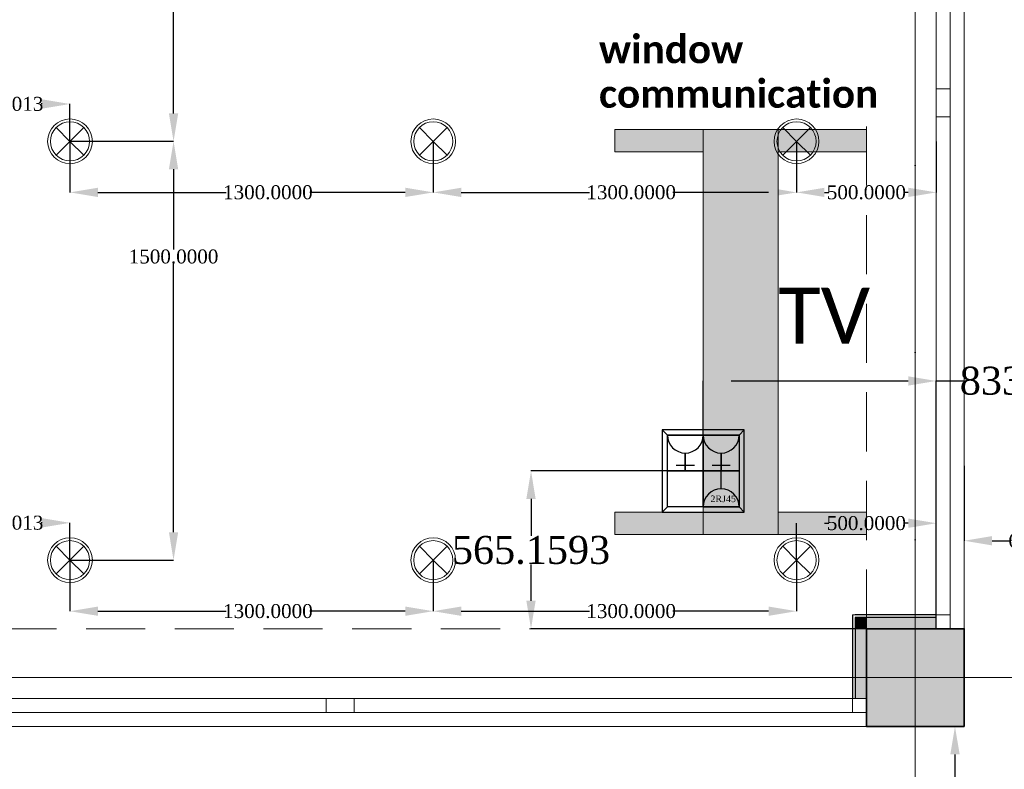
# Model space of a CAD drawing. Header units: inches. Extents: x -78787 to 29484, y -9517 to 23232.
# Tile 205 of 256: x 23126 to 26650, y -6685 to -4000. Entities that reach past the tile are written whole.
import ezdxf
from ezdxf.enums import TextEntityAlignment as Align

# ---------------------------------------------------------------- set-up
doc = ezdxf.new("R2010")
doc.units = ezdxf.units.IN
doc.header["$MEASUREMENT"] = 0
doc.set_wipeout_variables(frame=1)
for name, pattern in [('Dot & Dashed', [670.277762, 317.5, -176.388889, 0, -176.388874]), ('Hidden', [317.5, 211.666667, -105.833333]), ('Wipeout_Contour', [1000, 0, -1000])]:
    doc.linetypes.add(name, pattern=pattern)
for name, color, linetype in [('- განათება', 7, 'Continuous'), ('- საშტეფცელო როზეტები', 7, 'Continuous'), ('New_Structural - Bearing', 7, 'Continuous'), ('Structural - Bearing', 7, 'Continuous'), ('Structural - Grid', 7, 'Continuous')]:
    doc.layers.add(name, color=color, linetype=linetype)
for name, color, linetype, lineweight in [('2D Drafting - General_Pen_No__1', 7, 'Continuous', 13), ('Archicad Windows_Pen_No__1', 7, 'Continuous', 13), ('New_2D Drafting - General_Pen_No__2', 8, 'Continuous', 15), ('New_Structural - Bearing_Pen_No__1', 7, 'Continuous', 13), ('Structural - Bearing_Pen_No__1', 7, 'Continuous', 13), ('Structural - Bearing_Pen_No__20', 1, 'Continuous', 0), ('Structural - Bearing_Pen_No__27', 7, 'Continuous', 35)]:
    doc.layers.add(name, color=color, linetype=linetype, lineweight=lineweight)
for name, color, linetype, lineweight, true_color in [('2D Drafting - General_Pen_No__102', 7, 'Continuous', 13, 0xcccccc), ('2D Drafting - General_Pen_No__14', 7, 'Continuous', 18, 0xbd8b17), ('New_Interior - Lamp_Pen_No__77', 7, 'Continuous', 20, 0xffeb28), ('New_Structural - Bearing_Pen_No__255', 7, 'Continuous', 13, 0xe8e8e8), ('New_Structural - Bearing_Pen_No__5', 7, 'Continuous', 25, 0x40a5ff), ('Structural - Bearing_Pen_No__102', 7, 'Continuous', 13, 0xcccccc), ('Structural - Bearing_Pen_No__161', 7, 'Continuous', 13, 0x6a6a6a), ('Structural - Bearing_Pen_No__28', 7, 'Continuous', 35, 0xa80f02), ('Structural - Grid_Pen_No__81', 7, 'Continuous', 20, 0x6a6a6a)]:
    doc.layers.add(name, color=color, linetype=linetype, lineweight=lineweight, true_color=true_color)
doc.styles.add('GENERATED_STYLE_2', font='txt')
doc.styles.add('GENERATED_STYLE_4', font='calibril.ttf')
doc.styles.add('GENERATED_STYLE_5', font='txt')
doc.styles.get("Standard").update_dxf_attribs({"font": 'arial.ttf'})
doc.dimstyles.get("Standard").update_dxf_attribs({"dimtxt": 0.18, "dimasz": 0.18, "dimexe": 0.18, "dimexo": 0.0625, "dimgap": 0.09, "dimtad": 0, "dimtih": 1, "dimtoh": 1, "dimdec": 4, "dimzin": 0, "dimdsep": 46, "dimtxsty": 'Standard', "dimcen": 0.09, "dimadec": 0, "dimazin": 0, "dimtfac": 1, "dimtdec": 4, "dimtofl": 0, "dimtmove": 0, "dimatfit": 3, "dimfxl": 1, "dimtolj": 1, "dimtzin": 0, "dimarcsym": 0})

# ---------------------------------------------------------------- blocks, each defined once
blk = doc.blocks.new('Slab_1', base_point=(-47183.8, 14488))
at = {"layer": 'Structural - Bearing_Pen_No__1', "color": 7, "linetype": 'Continuous', "lineweight": 13, "flags": 128}
blk.add_lwpolyline([(-47183.8, 14488), (1166.2, 14488), (1166.2, 32488), (-317.2, 32488), (-317.2, 39238), (-26465.1, 39238), (-29183.8, 32838), (-47183.8, 32838)], close=True, dxfattribs=at)
blk = doc.blocks.new('Horizontal Multi-Sash Window')
at = {"layer": 'Archicad Windows_Pen_No__1', "color": 7, "linetype": 'Continuous', "lineweight": 13}
for p, q in [((-2825, 0), (2825, 0)), ((-2825, 0), (-2775, 0)), ((-2825, 0), (-2825, -50)), ((-2825, 0), (-2825, -50)), ((-2775, 0), (-2775, -50)), ((-2775, 0), (-991.7, 0)), ((-991.7, -50), (-991.7, 0)), ((-991.7, 0), (-941.7, 0)), ((-941.7, 0), (-891.7, 0)), ((-891.7, 0), (-891.7, -50)), ((-891.7, 0), (891.7, 0)), ((891.7, -50), (891.7, 0)), ((891.7, 0), (941.7, 0)), ((941.7, 0), (991.7, 0)), ((991.7, 0), (991.7, -50)), ((991.7, 0), (2775, 0)), ((2775, -50), (2775, 0)), ((2775, 0), (2825, 0)), ((2825, 0), (2825, -50)), ((2825, 0), (2825, -50)), ((-2775, -50), (-2825, -50)), ((-2825, -50), (-2825, -100)), ((-991.7, -50), (-2775, -50)), ((-941.7, -50), (-991.7, -50)), ((-891.7, -50), (-941.7, -50)), ((891.7, -50), (-891.7, -50)), ((941.7, -50), (891.7, -50)), ((991.7, -50), (941.7, -50)), ((2775, -50), (991.7, -50)), ((2825, -50), (2775, -50)), ((2825, -50), (2825, -100)), ((-2825, -100), (2825, -100))]:
    blk.add_line(p, q, dxfattribs=at)
blk = doc.blocks.new('Wall_4', base_point=(1166.2, 14488))
at = {"layer": 'Structural - Bearing_Pen_No__27', "color": 7, "linetype": 'Continuous', "lineweight": 35}
for p, q in [((1066.2, 14838), (1116.2, 14838)), ((1116.2, 14838), (1166.2, 14838))]:
    blk.add_line(p, q, dxfattribs=at)
at = {"layer": 'Archicad Windows_Pen_No__1', "color": 7, "linetype": 'Continuous', "lineweight": 13, "zscale": 1000, "rotation": 89.99999999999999}
blk.add_blockref('Horizontal Multi-Sash Window', (1066.2, 17663), dxfattribs=at)
blk = doc.blocks.new('Wall_5', base_point=(1166.2, 14488))
at = {"layer": 'Structural - Bearing_Pen_No__27', "color": 7, "linetype": 'Continuous', "lineweight": 35}
for p, q in [((816.2, 14588), (816.2, 14538)), ((816.2, 14538), (816.2, 14488))]:
    blk.add_line(p, q, dxfattribs=at)
at = {"layer": 'Archicad Windows_Pen_No__1', "color": 7, "linetype": 'Continuous', "lineweight": 13, "zscale": 1000}
blk.add_blockref('Horizontal Multi-Sash Window', (-2008.8, 14588), dxfattribs=at)
blk = doc.blocks.new('Wall_110', base_point=(816.2, 14488))
at = {"layer": 'New_Structural - Bearing_Pen_No__255', "linetype": 'Continuous', "lineweight": 13, "true_color": 0xe8e8e8}
for points in [[(776.2, 14878), (816.2, 14838), (816.2, 14878)], [(776.2, 14838), (816.2, 14838), (776.2, 14878)], [(776.2, 14838), (776.2, 14588), (816.2, 14588), (816.2, 14838)]]:
    blk.add_hatch(color=254, dxfattribs=at).paths.add_polyline_path(points)
at = {"layer": 'New_Structural - Bearing_Pen_No__1', "color": 7, "linetype": 'Continuous', "lineweight": 13, "flags": 128}
for points in [[(766.2, 14888), (776.2, 14888)], [(776.2, 14588), (766.2, 14588)], [(816.2, 14588), (776.2, 14588)]]:
    blk.add_lwpolyline(points, dxfattribs=at)
at = {"layer": 'New_Structural - Bearing_Pen_No__5', "color": 161, "linetype": 'Continuous', "lineweight": 25, "true_color": 0x40a5ff}
for p, q in [((816.2, 14878), (776.2, 14878)), ((776.2, 14878), (776.2, 14838)), ((776.2, 14838), (776.2, 14588))]:
    blk.add_line(p, q, dxfattribs=at)
at = {"layer": 'New_Structural - Bearing_Pen_No__5', "color": 161, "linetype": 'Continuous', "lineweight": 25, "true_color": 0x40a5ff, "flags": 128}
blk.add_lwpolyline([(766.2, 14888), (766.2, 14588)], dxfattribs=at)
blk = doc.blocks.new('Wall_111', base_point=(816.2, 14838))
at = {"layer": 'New_Structural - Bearing_Pen_No__255', "linetype": 'Continuous', "lineweight": 13, "true_color": 0xe8e8e8}
blk.add_hatch(color=254, dxfattribs=at).paths.add_polyline_path([(816.2, 14838), (1066.2, 14838), (1066.2, 14878), (816.2, 14878)])
at = {"layer": 'New_Structural - Bearing_Pen_No__1', "color": 7, "linetype": 'Continuous', "lineweight": 13, "flags": 128}
for points in [[(1066.2, 14878), (1066.2, 14888)], [(1066.2, 14838), (1066.2, 14878)]]:
    blk.add_lwpolyline(points, dxfattribs=at)
at = {"layer": 'New_Structural - Bearing_Pen_No__5', "color": 161, "linetype": 'Continuous', "lineweight": 25, "true_color": 0x40a5ff}
for p, q in [((816.2, 14878), (776.2, 14878)), ((1066.2, 14878), (816.2, 14878))]:
    blk.add_line(p, q, dxfattribs=at)
at = {"layer": 'New_Structural - Bearing_Pen_No__5', "color": 161, "linetype": 'Continuous', "lineweight": 25, "true_color": 0x40a5ff, "flags": 128}
blk.add_lwpolyline([(1066.2, 14888), (776.2, 14888)], dxfattribs=at)
blk = doc.blocks.new('Column_35', base_point=(991.2, 14663))
at = {"layer": 'Structural - Bearing_Pen_No__161', "linetype": 'Continuous', "lineweight": 0, "true_color": 0x6a6a6a}
blk.add_hatch(color=251, dxfattribs=at).paths.add_polyline_path([(1166.2, 14488), (1166.2, 14838), (816.2, 14838), (816.2, 14488)])
at = {"layer": 'Structural - Bearing_Pen_No__20', "color": 1, "linetype": 'Continuous', "lineweight": 0}
for p, q in [((991.2, 14743), (991.2, 14918)), ((911.2, 14663), (736.2, 14663)), ((1071.2, 14663), (1246.2, 14663)), ((991.2, 14583), (991.2, 14408))]:
    blk.add_line(p, q, dxfattribs=at)
blk.add_point((991.2, 14663), dxfattribs=at)
at = {"layer": 'Structural - Bearing_Pen_No__28', "color": 14, "linetype": 'Continuous', "lineweight": 35, "true_color": 0xa80f02, "flags": 128}
blk.add_lwpolyline([(1166.2, 14488), (1166.2, 14838), (816.2, 14838), (816.2, 14488)], close=True, dxfattribs=at)
blk = doc.blocks.new('Standard grid marker')
at = {"layer": 'Structural - Grid_Pen_No__81', "color": 251, "linetype": 'Continuous', "lineweight": 20, "true_color": 0x6a6a6a}
blk.add_line((1000, 0), (51328.1, 0), dxfattribs=at)
at = {"layer": 'Structural - Grid_Pen_No__81', "color": 251, "lineweight": 20, "true_color": 0x6a6a6a, "style": 'GENERATED_STYLE_2'}
for tag, p in [('AC_MarkerText_1_0', (-100, -144)), ('AC_MarkerText_1_1', (52428.1, -144))]:
    blk.add_attdef(tag, text='', height=100, rotation=180, dxfattribs=at).set_placement(p, align=Align.TOP_CENTER)
blk = doc.blocks.new('Standard grid marker_2')
at = {"layer": 'Structural - Grid_Pen_No__81', "color": 251, "linetype": 'Continuous', "lineweight": 20, "true_color": 0x6a6a6a}
blk.add_line((1000, 0), (27734.9, 0), dxfattribs=at)
at = {"layer": 'Structural - Grid_Pen_No__81', "color": 251, "lineweight": 20, "true_color": 0x6a6a6a, "style": 'GENERATED_STYLE_2'}
for tag, p in [('AC_MarkerText_1_0', (-1.5, -46.7)), ('AC_MarkerText_1_1', (28933.4, -46.7))]:
    blk.add_attdef(tag, text='', height=100, rotation=270, dxfattribs=at).set_placement(p, align=Align.TOP_CENTER)
blk = doc.blocks.new('Beam_1', base_point=(991.2, 14663))
at = {"layer": 'Structural - Bearing_Pen_No__102', "color": 254, "linetype": 'Dot & Dashed', "lineweight": 13, "true_color": 0xcccccc}
blk.add_line((991.2, 14663), (991.2, 39096.2), dxfattribs=at)
at = {"layer": 'Structural - Bearing_Pen_No__102', "color": 254, "linetype": 'Hidden', "lineweight": 13, "true_color": 0xcccccc}
for p, q in [((1166.2, 14488), (1166.2, 39096.2)), ((816.2, 14838), (816.2, 20488))]:
    blk.add_line(p, q, dxfattribs=at)
blk = doc.blocks.new('Beam_10', base_point=(-47008.8, 14663))
at = {"layer": 'Structural - Bearing_Pen_No__102', "color": 254, "linetype": 'Hidden', "lineweight": 13, "true_color": 0xcccccc}
for p, q in [((-4833.8, 14838), (816.2, 14838)), ((-47183.8, 14488), (1166.2, 14488))]:
    blk.add_line(p, q, dxfattribs=at)
at = {"layer": 'Structural - Bearing_Pen_No__102', "color": 254, "linetype": 'Dot & Dashed', "lineweight": 13, "true_color": 0xcccccc}
blk.add_line((-47008.8, 14663), (991.2, 14663), dxfattribs=at)
blk = doc.blocks.new('იატაკის 4 იანი ჩარჩო')
at = {"layer": '- საშტეფცელო როზეტები', "color": 5}
for p, q in [((-12008.3, -6506.7), (-12026.8, -6526.1)), ((-11751.8, -6506.7), (-11733.3, -6526.1)), ((-12026.8, -6526.1), (-11733.3, -6526.1))]:
    blk.add_line(p, q, dxfattribs=at)
for points in [[(-11733.3, -6526.1), (-11733.3, -6230.8), (-12026.8, -6230.8), (-12026.8, -6526.1)], [(-12026.8, -6230.8), (-12008.3, -6250.3)], [(-11751.8, -6250.3), (-11733.3, -6230.8)]]:
    blk.add_lwpolyline(points, dxfattribs=at)
for points in [[(-12008.3, -6250.3), (-11880, -6250.3), (-11880, -6378.5), (-12008.3, -6378.5)], [(-11880, -6250.3), (-11751.8, -6250.3), (-11751.8, -6378.5), (-11880, -6378.5)], [(-12008.3, -6378.5), (-11880, -6378.5), (-11880, -6506.7), (-12008.3, -6506.7)], [(-11880, -6378.5), (-11751.8, -6378.5), (-11751.8, -6506.7), (-11880, -6506.7)]]:
    blk.add_lwpolyline(points, close=True, dxfattribs=at)
blk = doc.blocks.new('იატაკის კოლოფში სამონტაჟო როზეტი იპ22')
at = {"layer": '- საშტეფცელო როზეტები', "color": 5, "lineweight": 25}
for p, q in [((-133, 444), (133, 444)), ((0, 261), (0, 527))]:
    blk.add_line(p, q, dxfattribs=at)
at = {"layer": '- საშტეფცელო როზეტები', "color": 5}
blk.add_line((-133, 444), (133, 444), dxfattribs=at)
for points in [[(0, 527), (0, 261)], [(-261, 0), (261, 0)]]:
    blk.add_lwpolyline(points, dxfattribs=at)
at = {"layer": '- საშტეფცელო როზეტები', "color": 5, "lineweight": 25}
blk.add_arc((0, 0), 261, 0, 180, dxfattribs=at)
at = {"layer": '- საშტეფცელო როზეტები', "color": 5}
for start, end in [(90, 180), (0, 90)]:
    blk.add_arc((0, 0), 261, start, end, dxfattribs=at)
blk = doc.blocks.new('2 cali internetis rozeti')
at = {"layer": '- საშტეფცელო როზეტები', "color": 5}
for p, q in [((-9463.5, -8848.5), (-9463.5, -8783.2)), ((-9527.6, -8912.7), (-9399.3, -8912.7))]:
    blk.add_line(p, q, dxfattribs=at)
blk.add_arc((-9463.5, -8912.7), 64.1, 0, 180, dxfattribs=at)
at = {"layer": '- საშტეფცელო როზეტები', "color": 1, "insert": (-9502, -8872.5), "char_height": 23.657, "attachment_point": 1}
blk.add_mtext_dynamic_manual_height_columns('{\\fSylfaen|b0|i0|c0|p18;2RJ45}', width=4.298, gutter_width=0.0538, heights=[0], dxfattribs=at)
blk = doc.blocks.new('Recessed Spot')
at = {"layer": 'New_Interior - Lamp_Pen_No__77', "color": 2, "linetype": 'Continuous', "lineweight": 20, "true_color": 0xffeb28}
for q in [(-49.5, 49.5), (49.5, 49.5), (-49.5, -49.5), (49.5, -49.5)]:
    blk.add_line((0, 0), q, dxfattribs=at)
at = {"layer": 'New_Interior - Lamp_Pen_No__77', "color": 2, "linetype": 'Continuous', "lineweight": 20, "true_color": 0xffeb28, "flags": 128}
blk.add_lwpolyline([(80, 0, 1), (-80, 0, 1)], format="xyb", close=True, dxfattribs=at)
at = {"layer": 'New_Interior - Lamp_Pen_No__77', "color": 2, "linetype": 'Continuous', "lineweight": 20, "true_color": 0xffeb28}
blk.add_circle((0, 0), 70, dxfattribs=at)
blk = doc.blocks.new('*D1031')
at = {"layer": '- განათება', "color": 0, "lineweight": -2, "transparency": 16777216}
for p, q in [((23305.9, -4436.1), (23305.9, -4619)), ((24605.9, -4436.1), (24605.9, -4619)), ((23405.9, -4618.9), (23864.5, -4618.9)), ((24505.9, -4618.9), (24163.8, -4618.9))]:
    blk.add_line(p, q, dxfattribs=at)
at = {"layer": '- განათება', "color": 0, "transparency": 16777216}
for points in [[(23405.9, -4602.2), (23405.9, -4635.5), (23305.9, -4618.9)], [(24505.9, -4602.2), (24505.9, -4635.5), (24605.9, -4618.9)]]:
    blk.add_solid(points, dxfattribs=at)
at = {"layer": 'Defpoints', "color": 0, "transparency": 16777216}
for p in [(23305.9, -4436), (24605.9, -4436), (24605.9, -4618.9)]:
    blk.add_point(p, dxfattribs=at)
at = {"layer": '- განათება', "color": 0, "transparency": 16777216, "insert": (24014.1, -4618.9), "char_height": 50, "attachment_point": 5}
blk.add_mtext('\\A1;{\\fSylfaen|b0|i0|c0|p18;1300.0000}', dxfattribs=at)
blk = doc.blocks.new('*D1032')
at = {"layer": '- განათება', "color": 0, "lineweight": -2, "transparency": 16777216}
for p, q in [((24605.9, -4436.1), (24605.9, -4619)), ((25905.9, -4436.1), (25905.9, -4619)), ((24705.9, -4618.9), (25164.5, -4618.9)), ((25805.9, -4618.9), (25463.8, -4618.9))]:
    blk.add_line(p, q, dxfattribs=at)
at = {"layer": '- განათება', "color": 0, "transparency": 16777216}
for points in [[(24705.9, -4602.2), (24705.9, -4635.5), (24605.9, -4618.9)], [(25805.9, -4602.2), (25805.9, -4635.5), (25905.9, -4618.9)]]:
    blk.add_solid(points, dxfattribs=at)
at = {"layer": 'Defpoints', "color": 0, "transparency": 16777216}
for p in [(24605.9, -4436), (25905.9, -4436), (25905.9, -4618.9)]:
    blk.add_point(p, dxfattribs=at)
at = {"layer": '- განათება', "color": 0, "transparency": 16777216, "insert": (25314.1, -4618.9), "char_height": 50, "attachment_point": 5}
blk.add_mtext('\\A1;{\\fSylfaen|b0|i0|c0|p18;1300.0000}', dxfattribs=at)
blk = doc.blocks.new('*D1033')
at = {"layer": '- განათება', "color": 0, "lineweight": -2, "transparency": 16777216}
for p, q in [((25905.9, -4436.1), (25905.9, -4619)), ((26405.9, -4436.1), (26405.9, -4619)), ((26005.9, -4618.9), (26021.7, -4618.9)), ((26305.9, -4618.9), (26290.1, -4618.9))]:
    blk.add_line(p, q, dxfattribs=at)
at = {"layer": '- განათება', "color": 0, "transparency": 16777216}
for points in [[(26005.9, -4602.2), (26005.9, -4635.5), (25905.9, -4618.9)], [(26305.9, -4602.2), (26305.9, -4635.5), (26405.9, -4618.9)]]:
    blk.add_solid(points, dxfattribs=at)
at = {"layer": 'Defpoints', "color": 0, "transparency": 16777216}
for p in [(25905.9, -4436), (26405.9, -4436), (26405.9, -4618.9)]:
    blk.add_point(p, dxfattribs=at)
at = {"layer": '- განათება', "color": 0, "transparency": 16777216, "insert": (26155.9, -4618.9), "char_height": 50, "attachment_point": 5}
blk.add_mtext('\\A1;{\\fSylfaen|b0|i0|c0|p18;500.0000}', dxfattribs=at)
blk = doc.blocks.new('*D1034')
at = {"layer": '- განათება', "color": 0, "lineweight": -2, "transparency": 16777216}
for p, q in [((23305.9, -5936.1), (23305.9, -6119)), ((24605.9, -5936.1), (24605.9, -6119)), ((23405.9, -6118.9), (23864.5, -6118.9)), ((24505.9, -6118.9), (24163.8, -6118.9))]:
    blk.add_line(p, q, dxfattribs=at)
at = {"layer": '- განათება', "color": 0, "transparency": 16777216}
for points in [[(23405.9, -6102.2), (23405.9, -6135.5), (23305.9, -6118.9)], [(24505.9, -6102.2), (24505.9, -6135.5), (24605.9, -6118.9)]]:
    blk.add_solid(points, dxfattribs=at)
at = {"layer": 'Defpoints', "color": 0, "transparency": 16777216}
for p in [(23305.9, -5936), (24605.9, -5936), (24605.9, -6118.9)]:
    blk.add_point(p, dxfattribs=at)
at = {"layer": '- განათება', "color": 0, "transparency": 16777216, "insert": (24014.1, -6118.9), "char_height": 50, "attachment_point": 5}
blk.add_mtext('\\A1;{\\fSylfaen|b0|i0|c0|p18;1300.0000}', dxfattribs=at)
blk = doc.blocks.new('*D1035')
at = {"layer": '- განათება', "color": 0, "lineweight": -2, "transparency": 16777216}
for p, q in [((24605.9, -5936.1), (24605.9, -6119)), ((25905.9, -5936.1), (25905.9, -6119)), ((24705.9, -6118.9), (25164.5, -6118.9)), ((25805.9, -6118.9), (25463.8, -6118.9))]:
    blk.add_line(p, q, dxfattribs=at)
at = {"layer": '- განათება', "color": 0, "transparency": 16777216}
for points in [[(24705.9, -6102.2), (24705.9, -6135.5), (24605.9, -6118.9)], [(25805.9, -6102.2), (25805.9, -6135.5), (25905.9, -6118.9)]]:
    blk.add_solid(points, dxfattribs=at)
at = {"layer": 'Defpoints', "color": 0, "transparency": 16777216}
for p in [(24605.9, -5936), (25905.9, -5936), (25905.9, -6118.9)]:
    blk.add_point(p, dxfattribs=at)
at = {"layer": '- განათება', "color": 0, "transparency": 16777216, "insert": (25314.1, -6118.9), "char_height": 50, "attachment_point": 5}
blk.add_mtext('\\A1;{\\fSylfaen|b0|i0|c0|p18;1300.0000}', dxfattribs=at)
blk = doc.blocks.new('*D1036')
at = {"layer": '- განათება', "color": 0, "lineweight": -2, "transparency": 16777216}
for p, q in [((25905.9, -5936), (25905.9, -5803.6)), ((26005.9, -5803.8), (26021.7, -5803.8)), ((26305.9, -5803.8), (26290.1, -5803.8)), ((26405.9, -5936), (26405.9, -5803.6))]:
    blk.add_line(p, q, dxfattribs=at)
at = {"layer": '- განათება', "color": 0, "transparency": 16777216}
for points in [[(26005.9, -5787.1), (26005.9, -5820.4), (25905.9, -5803.8)], [(26305.9, -5787.1), (26305.9, -5820.4), (26405.9, -5803.8)]]:
    blk.add_solid(points, dxfattribs=at)
at = {"layer": 'Defpoints', "color": 0, "transparency": 16777216}
for p in [(26405.9, -5803.8), (25905.9, -5936), (26405.9, -5936)]:
    blk.add_point(p, dxfattribs=at)
at = {"layer": '- განათება', "color": 0, "transparency": 16777216, "insert": (26155.9, -5803.8), "char_height": 50, "attachment_point": 5}
blk.add_mtext('\\A1;{\\fSylfaen|b0|i0|c0|p18;500.0000}', dxfattribs=at)
blk = doc.blocks.new('*D1037')
at = {"layer": '- განათება', "color": 0, "lineweight": -2, "transparency": 16777216}
for p, q in [((22825.9, -5934.5), (22825.9, -5802.1)), ((22925.9, -5802.3), (22934.9, -5802.3)), ((23205.9, -5802.3), (23203.1, -5802.3)), ((23305.9, -5934.5), (23305.9, -5802.1))]:
    blk.add_line(p, q, dxfattribs=at)
at = {"layer": '- განათება', "color": 0, "transparency": 16777216}
for points in [[(22925.9, -5785.6), (22925.9, -5819), (22825.9, -5802.3)], [(23205.9, -5785.6), (23205.9, -5819), (23305.9, -5802.3)]]:
    blk.add_solid(points, dxfattribs=at)
at = {"layer": 'Defpoints', "color": 0, "transparency": 16777216}
for p in [(23305.9, -5802.3), (22825.9, -5934.6), (23305.9, -5934.6)]:
    blk.add_point(p, dxfattribs=at)
at = {"layer": '- განათება', "color": 0, "transparency": 16777216, "insert": (23069, -5802.3), "char_height": 50, "attachment_point": 5}
blk.add_mtext('\\A1;{\\fSylfaen|b0|i0|c0|p18;480.0013}', dxfattribs=at)
blk = doc.blocks.new('*D1038')
at = {"layer": '- განათება', "color": 0, "lineweight": -2, "transparency": 16777216}
for p, q in [((22825.9, -4434.5), (22825.9, -4302.1)), ((22925.9, -4302.3), (22934.9, -4302.3)), ((23205.9, -4302.3), (23203.1, -4302.3)), ((23305.9, -4434.5), (23305.9, -4302.1))]:
    blk.add_line(p, q, dxfattribs=at)
at = {"layer": '- განათება', "color": 0, "transparency": 16777216}
for points in [[(22925.9, -4285.6), (22925.9, -4319), (22825.9, -4302.3)], [(23205.9, -4285.6), (23205.9, -4319), (23305.9, -4302.3)]]:
    blk.add_solid(points, dxfattribs=at)
at = {"layer": 'Defpoints', "color": 0, "transparency": 16777216}
for p in [(23305.9, -4302.3), (22825.9, -4434.6), (23305.9, -4434.6)]:
    blk.add_point(p, dxfattribs=at)
at = {"layer": '- განათება', "color": 0, "transparency": 16777216, "insert": (23069, -4302.3), "char_height": 50, "attachment_point": 5}
blk.add_mtext('\\A1;{\\fSylfaen|b0|i0|c0|p18;480.0013}', dxfattribs=at)
blk = doc.blocks.new('*D1082')
at = {"layer": '- განათება', "color": 0, "lineweight": -2, "transparency": 16777216}
for p, q in [((26505.9, -6531.6), (26472.8, -6531.6)), ((26473, -6631.6), (26473, -6850.3)), ((26473, -7076.6), (26473, -6901.7)), ((27145.9, -7176.6), (26472.8, -7176.6))]:
    blk.add_line(p, q, dxfattribs=at)
at = {"layer": '- განათება', "color": 0, "transparency": 16777216}
for points in [[(26456.3, -6631.6), (26489.7, -6631.6), (26473, -6531.6)], [(26456.3, -7076.6), (26489.7, -7076.6), (26473, -7176.6)]]:
    blk.add_solid(points, dxfattribs=at)
at = {"layer": 'Defpoints', "color": 0, "transparency": 16777216}
for p in [(26505.9, -6531.6), (26473, -7176.6), (27145.9, -7176.6)]:
    blk.add_point(p, dxfattribs=at)
at = {"layer": '- განათება', "color": 0, "transparency": 16777216, "insert": (26473, -6876), "char_height": 50, "attachment_point": 5}
blk.add_mtext('\\A1;{\\fSylfaen|b0|i0|c0|p18;644.9258}', dxfattribs=at)
blk = doc.blocks.new('*D1085')
at = {"layer": '- განათება', "color": 0, "lineweight": -2, "transparency": 16777216}
for p, q in [((23306, -2936), (23676.7, -2936)), ((23676.5, -3036), (23676.5, -3323.4)), ((23676.5, -4336), (23676.5, -3374.6)), ((23306, -4436), (23676.7, -4436))]:
    blk.add_line(p, q, dxfattribs=at)
at = {"layer": '- განათება', "color": 0, "transparency": 16777216}
for points in [[(23659.9, -3036), (23693.2, -3036), (23676.5, -2936)], [(23659.9, -4336), (23693.2, -4336), (23676.5, -4436)]]:
    blk.add_solid(points, dxfattribs=at)
at = {"layer": 'Defpoints', "color": 0, "transparency": 16777216}
for p in [(23305.9, -2936), (23676.5, -2936), (23305.9, -4436)]:
    blk.add_point(p, dxfattribs=at)
at = {"layer": '- განათება', "color": 0, "transparency": 16777216, "insert": (23676.5, -3349), "char_height": 50, "attachment_point": 5}
blk.add_mtext('\\A1;{\\fSylfaen|b0|i0|c0|p18;1500.0000}', dxfattribs=at)
blk = doc.blocks.new('*D1086')
at = {"layer": '- განათება', "color": 0, "lineweight": -2, "transparency": 16777216}
for p, q in [((23306, -4436), (23676.7, -4436)), ((23676.5, -4536), (23676.5, -4823.4)), ((23676.5, -5836), (23676.5, -4874.6)), ((23306, -5936), (23676.7, -5936))]:
    blk.add_line(p, q, dxfattribs=at)
at = {"layer": '- განათება', "color": 0, "transparency": 16777216}
for points in [[(23659.9, -4536), (23693.2, -4536), (23676.5, -4436)], [(23659.9, -5836), (23693.2, -5836), (23676.5, -5936)]]:
    blk.add_solid(points, dxfattribs=at)
at = {"layer": 'Defpoints', "color": 0, "transparency": 16777216}
for p in [(23305.9, -4436), (23676.5, -4436), (23305.9, -5936)]:
    blk.add_point(p, dxfattribs=at)
at = {"layer": '- განათება', "color": 0, "transparency": 16777216, "insert": (23676.5, -4849), "char_height": 50, "attachment_point": 5}
blk.add_mtext('\\A1;{\\fSylfaen|b0|i0|c0|p18;1500.0000}', dxfattribs=at)
blk = doc.blocks.new('*D1088')
at = {"layer": '- განათება', "color": 0, "lineweight": -2, "transparency": 16777216}
for p, q in [((26505.9, -5598.3), (26505.9, -5866.7)), ((27145.9, -5676.6), (27145.9, -5866.7)), ((26605.9, -5866.5), (26671.6, -5866.5)), ((27045.9, -5866.5), (26939.4, -5866.5))]:
    blk.add_line(p, q, dxfattribs=at)
at = {"layer": '- განათება', "color": 0, "transparency": 16777216}
for points in [[(26605.9, -5849.8), (26605.9, -5883.2), (26505.9, -5866.5)], [(27045.9, -5849.8), (27045.9, -5883.2), (27145.9, -5866.5)]]:
    blk.add_solid(points, dxfattribs=at)
at = {"layer": 'Defpoints', "color": 0, "transparency": 16777216}
for p in [(26505.9, -5598.2), (27145.9, -5676.6), (27145.9, -5866.5)]:
    blk.add_point(p, dxfattribs=at)
at = {"layer": '- განათება', "color": 0, "transparency": 16777216, "insert": (26805.5, -5866.5), "char_height": 50, "attachment_point": 5}
blk.add_mtext('\\A1;{\\fSylfaen|b0|i0|c0|p18;640.0000}', dxfattribs=at)
blk = doc.blocks.new('*D1317')
at = {"layer": '- საშტეფცელო როზეტები', "color": 0, "lineweight": -2, "transparency": 16777216}
for p, q in [((25572.1, -5616.5), (24955.6, -5616.5)), ((24955.8, -5716.5), (24955.8, -5849.2)), ((24955.8, -6081.6), (24955.8, -5951.9)), ((26155.9, -6181.6), (24955.6, -6181.6))]:
    blk.add_line(p, q, dxfattribs=at)
at = {"layer": '- საშტეფცელო როზეტები', "color": 0, "transparency": 16777216}
for points in [[(24939.1, -5716.5), (24972.4, -5716.5), (24955.8, -5616.5)], [(24939.1, -6081.6), (24972.4, -6081.6), (24955.8, -6181.6)]]:
    blk.add_solid(points, dxfattribs=at)
at = {"layer": 'Defpoints', "color": 0, "transparency": 16777216}
for p in [(25572.1, -5616.5), (24955.8, -6181.6), (26155.9, -6181.6)]:
    blk.add_point(p, dxfattribs=at)
at = {"layer": '- საშტეფცელო როზეტები', "color": 0, "transparency": 16777216, "insert": (24955.8, -5900.5), "char_height": 100, "attachment_point": 5}
blk.add_mtext('\\A1;{\\fSylfaen|b0|i0|c0|p18;565.1593}', dxfattribs=at)
blk = doc.blocks.new('*D1318')
at = {"layer": '- საშტეფცელო როზეტები', "color": 0, "lineweight": -2, "transparency": 16777216}
for p, q in [((25572.1, -5616.4), (25572.1, -5294.2)), ((25672.1, -5294.3), (26305.9, -5294.3)), ((26405.9, -6181.6), (26405.9, -5294.2)), ((26405.9, -5294.3), (26505.9, -5294.3))]:
    blk.add_line(p, q, dxfattribs=at)
at = {"layer": '- საშტეფცელო როზეტები', "color": 0, "transparency": 16777216}
for points in [[(25672.1, -5277.7), (25672.1, -5311), (25572.1, -5294.3)], [(26305.9, -5277.7), (26305.9, -5311), (26405.9, -5294.3)]]:
    blk.add_solid(points, dxfattribs=at)
at = {"layer": 'Defpoints', "color": 0, "transparency": 16777216}
for p in [(25572.1, -5294.3), (25572.1, -5616.5), (26405.9, -6181.6)]:
    blk.add_point(p, dxfattribs=at)
at = {"layer": '- საშტეფცელო როზეტები', "color": 0, "transparency": 16777216, "insert": (26773.3, -5294.3), "char_height": 100, "attachment_point": 5}
blk.add_mtext('\\A1;{\\fSylfaen|b0|i0|c0|p18;833.7838}', dxfattribs=at)

msp = doc.modelspace()

# ---------------------------------------------------------------- hatches: boundary and pattern name
at = {"layer": '2D Drafting - General_Pen_No__102', "linetype": 'Continuous', "lineweight": 13, "true_color": 0xcccccc}
for points in [[(25572.14773, -4473.77163), (25572.14773, -4393.77163), (25255.93152, -4393.77163), (25255.93152, -4473.77163)], [(25839.7153, -4393.77163), (25839.7153, -4473.77163), (26155.93152, -4473.77163), (26155.93152, -4393.77163)], [(25572.14773, -5843.77163), (25572.14773, -5763.77163), (25255.93152, -5763.77163), (25255.93152, -5843.77163)], [(25839.7153, -5843.77163), (26155.93152, -5843.77163), (26155.93152, -5763.77163), (25839.7153, -5763.77163)]]:
    msp.add_hatch(color=254, dxfattribs=at).paths.add_polyline_path(points)
at = {"layer": '2D Drafting - General_Pen_No__14', "linetype": 'Continuous', "lineweight": 18, "true_color": 0xbd8b17}
msp.add_hatch(color=42, dxfattribs=at).paths.add_polyline_path([(25839.7153, -5843.77163), (25839.7153, -4393.77163), (25572.14773, -4393.77163), (25572.14773, -5843.77163)])

# ---------------------------------------------------------------- linework, layer by layer
at = {"layer": '2D Drafting - General_Pen_No__1', "color": 7, "linetype": 'Continuous', "lineweight": 13, "flags": 128}
for points in [[(25572.14773, -4473.77163), (25572.14773, -4393.77163), (25255.93152, -4393.77163), (25255.93152, -4473.77163)], [(25572.14773, -4393.77163), (25572.14773, -5843.77163), (25839.7153, -5843.77163), (25839.7153, -4393.77163)], [(25839.7153, -4393.77163), (25839.7153, -4473.77163), (26155.93152, -4473.77163), (26155.93152, -4393.77163)], [(25572.14773, -5843.77163), (25572.14773, -5763.77163), (25255.93152, -5763.77163), (25255.93152, -5843.77163)], [(25839.7153, -5843.77163), (25839.7153, -5763.77163), (26155.93152, -5763.77163), (26155.93152, -5843.77163)]]:
    msp.add_lwpolyline(points, close=True, dxfattribs=at)

# ---------------------------------------------------------------- block references
at = {"layer": '- განათება', "color": 2, "linetype": 'Continuous', "lineweight": 20, "true_color": 0xffeb28, "zscale": 1000}
for p in [(23305.93152, -4436.0366), (24605.93152, -4436.0366), (23305.93152, -5936.0366), (24605.93152, -5936.0366), (25905.93152, -5936.0366)]:
    msp.add_blockref('Recessed Spot', p, dxfattribs=at)
at = {"layer": '- საშტეფცელო როზეტები'}
for name, p in [('იატაკის 4 იანი ჩარჩო', (37452.18517, 762.01041)), ('2 cali internetis rozeti', (35099.74369, 3167.94819))]:
    msp.add_blockref(name, p, dxfattribs=at)
at = {"layer": '- საშტეფცელო როზეტები', "color": 6, "xscale": 0.2457613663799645, "yscale": 0.2457613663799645, "zscale": 0.2457613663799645, "rotation": 180}
for p in [(25508.01426, -5488.25458), (25636.28121, -5488.25458)]:
    msp.add_blockref('იატაკის კოლოფში სამონტაჟო როზეტი იპ22', p, dxfattribs=at)
at = {"layer": 'New_Structural - Bearing', "color": 7, "lineweight": 35}
for name, p in [('Wall_110', (26155.93152, -6531.64486)), ('Wall_111', (26155.93152, -6181.64486))]:
    msp.add_blockref(name, p, dxfattribs=at)
at = {"layer": 'Structural - Bearing', "color": 7, "linetype": 'Continuous', "lineweight": 13}
msp.add_blockref('Slab_1', (-21844.06848, -6531.64486), dxfattribs=at)
at = {"layer": 'Structural - Bearing', "color": 254, "lineweight": 13, "true_color": 0xcccccc}
for name, p in [('Beam_1', (26330.93152, -6356.64486)), ('Beam_10', (-21669.06848, -6356.64486))]:
    msp.add_blockref(name, p, dxfattribs=at)
at = {"layer": 'Structural - Bearing', "color": 7, "lineweight": 35}
for name in ['Wall_4', 'Wall_5']:
    msp.add_blockref(name, (26505.93152, -6531.64486), dxfattribs=at)
at = {"layer": 'Structural - Bearing', "color": 14, "lineweight": 35, "true_color": 0xa80f02}
msp.add_blockref('Column_35', (26330.93152, -6356.64486), dxfattribs=at)
at = {"layer": 'Structural - Grid', "color": 8, "linetype": 'Continuous', "lineweight": 15, "zscale": 1000}
for name, p, rotation in [('Standard grid marker_2', (26330.93152, -9316.57065), 90), ('Standard grid marker', (29284.00379, -6356.64486), 180)]:
    msp.add_blockref(name, p, dxfattribs=dict(at, rotation=rotation))

# ---------------------------------------------------------------- texts
at = {"layer": '2D Drafting - General_Pen_No__1', "color": 7, "linetype": 'Continuous', "lineweight": 13, "insert": (26004.82717, -5160.22455), "char_height": 200, "attachment_point": 8, "style": 'GENERATED_STYLE_4'}
msp.add_mtext('\\A1;{\\pqc;\\fCalibri Light|b0|i0|c0|p0;\\W1.000000;TV}', dxfattribs=at)

# ---------------------------------------------------------------- dimensions: what is measured, and where the dimension line sits
at = {"layer": '- განათება', "color": 1}
for base, p1, p2, angle, picture, middle in [((23676.53773, -2936.0366), (23305.93152, -4436.0366), (23305.93152, -2936.0366), 90, '*D1085', (23676.53773, -3349)), ((23676.53773, -4436.0366), (23305.93152, -5936.0366), (23305.93152, -4436.0366), 90, '*D1086', (23676.53773, -4849)), ((26473, -7176.57065), (26505.93152, -6531.64486), (27145.93152, -7176.57065), 270, '*D1082', (26473, -6876))]:
    dim = msp.add_linear_dim(base=base, p1=p1, p2=p2, angle=angle, text='{\\fSylfaen|b0|i0|c0|p18;<>}', dimstyle='Standard', override={"dimtxt": 50, "dimasz": 100}, dxfattribs=at)
    dim.commit()
    dim.dimension.update_dxf_attribs({"geometry": picture, "text_midpoint": middle, "dimtype": 160})
for base, p1, p2, picture, middle in [((23305.93152, -4302.30824), (22825.93018, -4434.57321), (23305.93152, -4434.57321), '*D1038', (23069, -4302.30824)), ((24605.93152, -4618.85297), (23305.93152, -4436.0366), (24605.93152, -4436.0366), '*D1031', (24014.12999, -4618.85297)), ((25905.93152, -4618.85297), (24605.93152, -4436.0366), (25905.93152, -4436.0366), '*D1032', (25314.12999, -4618.85297)), ((26405.93152, -4618.85297), (25905.93152, -4436.0366), (26405.93152, -4436.0366), '*D1033', (26155.93152, -4618.85297)), ((27145.93152, -5866.5), (26505.93152, -5598.23211), (27145.93152, -5676.57065), '*D1088', (26805.5, -5866.5)), ((23305.93152, -5802.30824), (22825.93018, -5934.57321), (23305.93152, -5934.57321), '*D1037', (23069, -5802.30824)), ((26405.93152, -5803.77163), (25905.93152, -5936.0366), (26405.93152, -5936.0366), '*D1036', (26155.93152, -5803.77163)), ((24605.93152, -6118.85297), (23305.93152, -5936.0366), (24605.93152, -5936.0366), '*D1034', (24014.12999, -6118.85297)), ((25905.93152, -6118.85297), (24605.93152, -5936.0366), (25905.93152, -5936.0366), '*D1035', (25314.12999, -6118.85297))]:
    dim = msp.add_linear_dim(base=base, p1=p1, p2=p2, text='{\\fSylfaen|b0|i0|c0|p18;<>}', dimstyle='Standard', override={"dimtxt": 50, "dimasz": 100}, dxfattribs=at)
    dim.commit()
    dim.dimension.update_dxf_attribs({"geometry": picture, "text_midpoint": middle, "dimtype": 160})
at = {"layer": '- საშტეფცელო როზეტები', "color": 1}
for base, p1, p2, angle, picture, middle in [((25572.14773, -5294.34765), (26405.93152, -6181.64486), (25572.14773, -5616.48555), 180, '*D1318', (26773.32513, -5294.34765)), ((24955.76693, -6181.64486), (25572.14773, -5616.48555), (26155.93152, -6181.64486), 270, '*D1317', (24955.76693, -5900.54353))]:
    dim = msp.add_linear_dim(base=base, p1=p1, p2=p2, angle=angle, text='{\\fSylfaen|b0|i0|c0|p18;<>}', dimstyle='Standard', override={"dimtxt": 100, "dimasz": 100}, dxfattribs=at)
    dim.commit()
    dim.dimension.update_dxf_attribs({"geometry": picture, "text_midpoint": middle, "dimtype": 160})

# ---------------------------------------------------------------- next in the draw order: wipeouts: each hides what was drawn before it
at = {"color": 7, "linetype": 'Wipeout_Contour', "lineweight": 13, "ltscale": 83965.825526}
msp.add_wipeout([(25199.00658, -4362.47529), (26209.24658, -4362.47529), (26209.24658, -4045.54029), (25199.00658, -4045.54029)], dxfattribs=at).dxf.layer = '2D Drafting - General_Pen_No__1'

# ---------------------------------------------------------------- next in the draw order: linework, layer by layer
at = {"layer": 'New_2D Drafting - General_Pen_No__2', "color": 8, "linetype": 'Continuous', "lineweight": 15, "flags": 128}
msp.add_lwpolyline([(27781.76404, -7816.57065), (27781.76404, 17918.35514), (26505.93152, 17918.35514), (26505.93152, -6531.64486), (-21544.06848, -6531.64486), (-21544.06848, -7816.57065)], close=True, dxfattribs=at)

# ---------------------------------------------------------------- next in the draw order: block references
at = {"layer": '- განათება', "color": 2, "linetype": 'Continuous', "lineweight": 20, "true_color": 0xffeb28, "zscale": 1000}
msp.add_blockref('Recessed Spot', (25905.93152, -4436.0366), dxfattribs=at)

# ---------------------------------------------------------------- next in the draw order: texts
at = {"layer": '2D Drafting - General_Pen_No__1', "color": 7, "linetype": 'Continuous', "lineweight": 13, "insert": (25199.00658, -4056.08922), "char_height": 100, "attachment_point": 1, "line_spacing_factor": 0.957681, "style": 'GENERATED_STYLE_5'}
msp.add_mtext('\\A1;{\\pql;\\fCalibri Light|b1|i0|c0|p0;\\W1.000000;window\\P\\pql;\\fCalibri Light|b1|i0|c0|p0;\\W1.000000;c\\fCalibri Light|b1|i0|c0|p0;\\W1.000000;ommunication}', dxfattribs=at)

doc.saveas('drawing.dxf')
